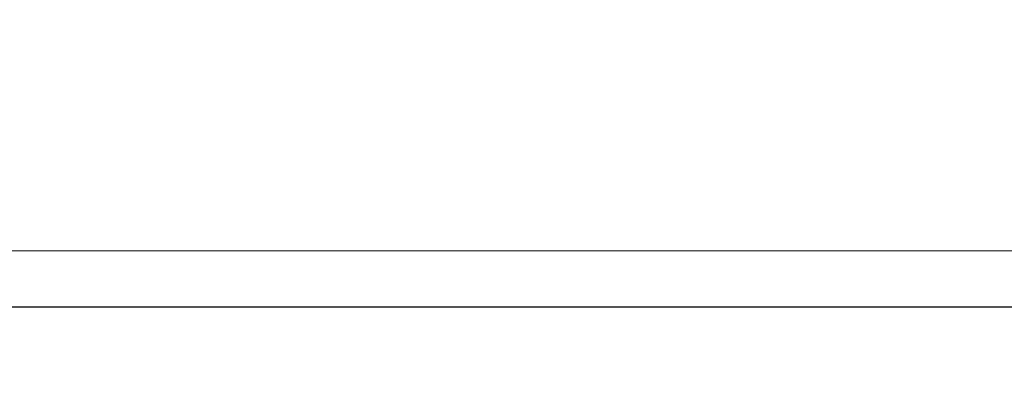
# Model space of a CAD drawing. Header units: millimetres. Extents: x -740 to 33545, y -26688 to 22494.
# Tile 132 of 256: x 9895 to 10760, y 8790 to 9120. Entities that reach past the tile are written whole.
import ezdxf

# ---------------------------------------------------------------- set-up
doc = ezdxf.new("R2010")
doc.units = ezdxf.units.MM
doc.header["$MEASUREMENT"] = 0
doc.layers.add('a3', color=252, linetype='Continuous', lineweight=30, plot=False)
doc.layers.add('wymiarowanie', color=252, linetype='Continuous', lineweight=9)

msp = doc.modelspace()

# ---------------------------------------------------------------- linework, layer by layer
at = {"layer": 'a3'}
msp.add_lwpolyline([(13075.31, 8867.94), (13075.31, 11837.94), (8325.31, 11837.94), (8325.31, 8867.94), (13075.31, 8867.94)], dxfattribs=at)
at = {"layer": 'wymiarowanie'}
msp.add_lwpolyline([(13026.2, 8917.05), (13026.2, 11788.83), (8374.42, 11788.83), (8374.42, 8917.05)], close=True, dxfattribs=at)

# ---------------------------------------------------------------- texts
at = {"layer": 'wymiarowanie', "insert": (5416.61, 8885.91), "char_height": 12, "width": 621.5287, "attachment_point": 1}
msp.add_mtext('\\pi11.65274;{\\fCentury Gothic|b0|i0|c238|p34;Warstwa tynkarska - wyprawa dekoracyjna z tynku silikonowego o strukturze }\\pi12.21674;{\\fCentury Gothic|b0|i0|c238|p34;baranka o uziarnieniu 1,5 lub 2mm; kolor wg NCS:S1002-G50Y}\\P\\pi419.66474;{\\fCentury Gothic|b0|i0|c238|p34;grubość styropianu 20cm}\\P\\pi621.52874;{\\fCentury Gothic|b0|i0|c238|p34; }', dxfattribs=at)

doc.saveas('drawing.dxf')
